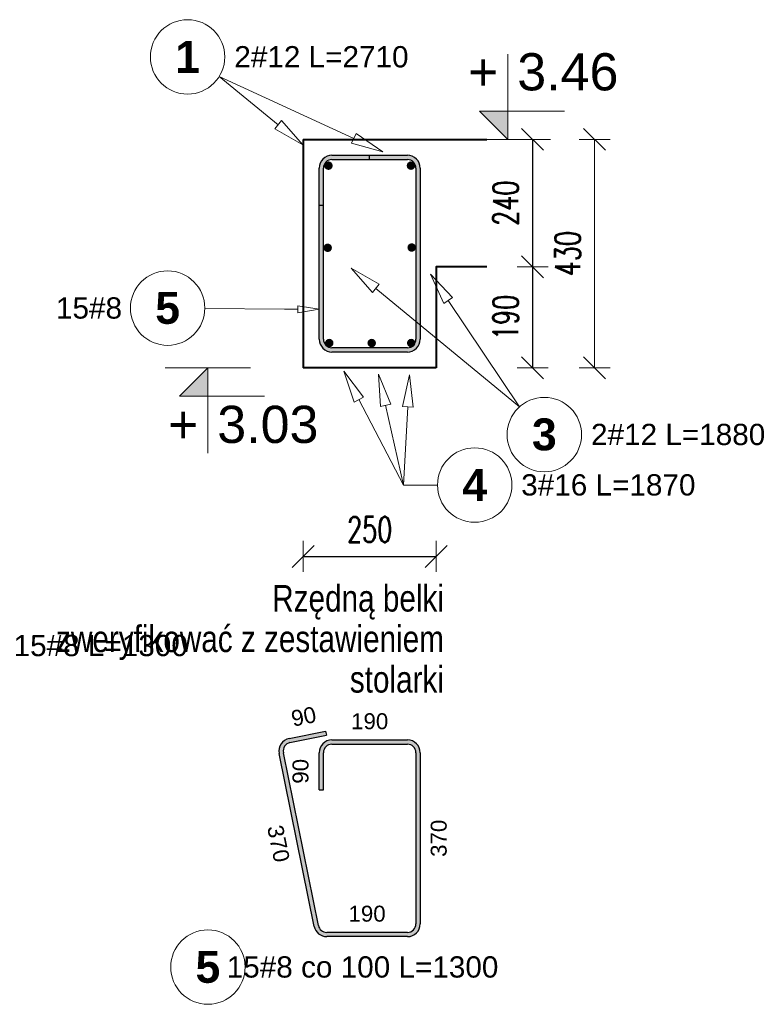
# Model space of a CAD drawing. Extents: x -1474 to 113191, y 0 to 75879.
# Tile 5 of 11: x 91797 to 93190, y 985 to 2837. Entities that reach past the tile are written whole.
import ezdxf
from ezdxf.enums import TextEntityAlignment as Align

# ---------------------------------------------------------------- set-up
doc = ezdxf.new("R2010")
doc.units = 0
doc.header["$LTSCALE"] = 8
doc.header["$MEASUREMENT"] = 0
for name, color, linetype, lineweight in [('P-Opis', 1, 'Continuous', 18), ('P-Wymiar', 254, 'Continuous', 9), ('RCAD_deskowanie', 3, 'Continuous', 40)]:
    doc.layers.add(name, color=color, linetype=linetype, lineweight=lineweight)
for name, color, linetype in [('RCAD_kształt pręta', 7, 'Continuous'), ('RCAD_opis kształtu pręta', 7, 'Continuous'), ('RCAD_opis rozkładu', 7, 'Continuous'), ('RCAD_pręt wyrzucony', 130, 'Continuous'), ('RCAD_pręty punktowe', 7, 'Continuous'), ('RCAD_symbole graficzne', 7, 'Continuous')]:
    doc.layers.add(name, color=color, linetype=linetype)
doc.styles.add('_Fd Opis', font='arial.ttf')
doc.styles.add('ROMANS', font='romans.shx', dxfattribs={"width": 0.7})
doc.styles.add('style1', font='arial.ttf')
doc.styles.add('style3', font='arialbd.ttf')
doc.dimstyles.new('A25', dxfattribs={"dimscale": 27, "dimtxt": 1.75, "dimasz": 0.06, "dimexe": 0, "dimexo": 0, "dimgap": 1, "dimtad": 1, "dimdec": 4, "dimrnd": 0.1, "dimdsep": 46, "dimtxsty": 'ROMANS', "dimblk": '[[[[[[[[', "dimcen": 2, "dimdle": 2, "dimse1": 1, "dimse2": 1, "dimclrd": 256, "dimclrt": 1, "dimadec": 0, "dimazin": 0, "dimtfac": 1, "dimtdec": 4, "dimtix": 1, "dimtmove": 2, "dimatfit": 3, "dimldrblk": '[[[[[[[[', "dimfxl": 0, "dimtvp": 0.6, "dimtolj": 1, "dimlwd": -1, "dimarcsym": 0})

# ---------------------------------------------------------------- blocks, each defined once
blk = doc.blocks.new('[[[[[[[[')
at = {"layer": 'P-Wymiar'}
for p, q in [((-12.72792206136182, -12.72792206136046), (12.72792206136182, 12.72792206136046)), ((1.818989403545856e-12, 18.00000000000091), (1.818989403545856e-12, -18.00000000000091)), ((0, 0), (-4.628327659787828, 0))]:
    blk.add_line(p, q, dxfattribs=at)
blk = doc.blocks.new('*D157')
at = {"layer": 'Defpoints', "color": 0, "transparency": 16777216}
for p in [(92580.44240126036, 2611.592378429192), (92591.48851021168, 2181.592378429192), (92878.4612051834, 2181.592378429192)]:
    blk.add_point(p, dxfattribs=at)
at = {"layer": 'P-Wymiar', "transparency": 16777216}
blk.add_line((92878.4612051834, 2609.972378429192), (92878.4612051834, 2183.212378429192), dxfattribs=at)
at = {"layer": 'P-Wymiar', "transparency": 16777216, "xscale": 1.62, "yscale": 1.62, "zscale": 1.62}
for p, rotation in [((92878.4612051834, 2611.592378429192), 90), ((92878.4612051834, 2181.592378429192), 270)]:
    blk.add_blockref('[[[[[[[[', p, dxfattribs=dict(at, rotation=rotation))
at = {"layer": 'P-Wymiar', "color": 1, "transparency": 16777216, "insert": (92827.8362051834, 2396.592378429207), "char_height": 47.25, "attachment_point": 5, "rotation": 90, "style": 'ROMANS'}
blk.add_mtext('\\A1;430', dxfattribs=at)
blk = doc.blocks.new('*D160')
at = {"transparency": 16777216}
blk.add_line((92761.81635370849, 2609.972378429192), (92761.81635370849, 2373.212378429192), dxfattribs=at)
at = {"layer": 'Defpoints', "color": 0, "transparency": 16777216}
for p in [(92675.52331445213, 2611.592378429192), (92675.52331445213, 2371.592378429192), (92761.81635370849, 2371.592378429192)]:
    blk.add_point(p, dxfattribs=at)
at = {"transparency": 16777216, "xscale": 1.62, "yscale": 1.62, "zscale": 1.62}
for p, rotation in [((92761.81635370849, 2611.592378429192), 90), ((92761.81635370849, 2371.592378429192), 270)]:
    blk.add_blockref('[[[[[[[[', p, dxfattribs=dict(at, rotation=rotation))
at = {"color": 1, "transparency": 16777216, "insert": (92711.19135370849, 2491.592378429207), "char_height": 47.25, "attachment_point": 5, "rotation": 90, "style": 'ROMANS'}
blk.add_mtext('\\A1;240', dxfattribs=at)
blk = doc.blocks.new('*D161')
at = {"transparency": 16777216}
blk.add_line((92761.81635370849, 2369.972378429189), (92761.81635370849, 2183.212378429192), dxfattribs=at)
at = {"layer": 'Defpoints', "color": 0, "transparency": 16777216}
for p in [(92761.81635370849, 2371.592378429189), (92580.44240126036, 2181.592378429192), (92761.81635370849, 2181.592378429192)]:
    blk.add_point(p, dxfattribs=at)
at = {"transparency": 16777216, "xscale": 1.62, "yscale": 1.62, "zscale": 1.62}
for p, rotation in [((92761.81635370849, 2371.592378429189), 90), ((92761.81635370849, 2181.592378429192), 270)]:
    blk.add_blockref('[[[[[[[[', p, dxfattribs=dict(at, rotation=rotation))
at = {"color": 1, "transparency": 16777216, "insert": (92711.19135370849, 2276.592378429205), "char_height": 47.25, "attachment_point": 5, "rotation": 90, "style": 'ROMANS'}
blk.add_mtext('\\A1;190', dxfattribs=at)
blk = doc.blocks.new('*D162')
at = {"transparency": 16777216}
blk.add_line((92332.06240126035, 1827.076340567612), (92578.82240126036, 1827.076340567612), dxfattribs=at)
at = {"layer": 'Defpoints', "color": 0, "transparency": 16777216}
for p in [(92330.44240126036, 2181.592378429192), (92580.44240126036, 2181.592378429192), (92580.44240126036, 1827.076340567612)]:
    blk.add_point(p, dxfattribs=at)
at = {"transparency": 16777216, "xscale": 1.62, "yscale": 1.62, "zscale": 1.62, "rotation": 180}
blk.add_blockref('[[[[[[[[', (92330.44240126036, 1827.076340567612), dxfattribs=at)
at = {"transparency": 16777216, "xscale": 1.62, "yscale": 1.62, "zscale": 1.62}
blk.add_blockref('[[[[[[[[', (92580.44240126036, 1827.076340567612), dxfattribs=at)
at = {"color": 1, "transparency": 16777216, "insert": (92455.44240126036, 1877.701340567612), "char_height": 47.25, "attachment_point": 5, "style": 'ROMANS'}
blk.add_mtext('\\A1;250', dxfattribs=at)

msp = doc.modelspace()

# ---------------------------------------------------------------- hatches: boundary and pattern name
h = msp.add_hatch(color=1)
edge = h.paths.add_edge_path(flags=0)
edge.add_arc((92376.44240126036, 2407.590632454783), 8, 0, 360, ccw=False)
h = msp.add_hatch(color=1)
edge = h.paths.add_edge_path(flags=0)
edge.add_arc((92534.44240126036, 2408.141759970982), 8, 0, 360, ccw=False)
at = {"layer": 'RCAD_kształt pręta'}
h = msp.add_hatch(color=4, dxfattribs=at)
edge = h.paths.add_edge_path(flags=0)
edge.add_line((92384.44240126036, 2581.592378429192), (92384.44240126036, 2573.592378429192))
edge.add_arc((92384.44240126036, 2557.592378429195), 15.99999999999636, 89.99999999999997, 180.000000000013)
edge.add_line((92368.44240126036, 2557.592378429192), (92360.44240126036, 2557.592378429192))
edge.add_arc((92384.44240126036, 2557.592378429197), 23.999999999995, 450, 540.0000000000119, ccw=False)
h = msp.add_hatch(color=4, dxfattribs=at)
edge = h.paths.add_edge_path(flags=0)
edge.add_line((92384.44240126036, 2581.592378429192), (92384.44240126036, 2573.592378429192))
edge.add_arc((92384.44240126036, 2557.592378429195), 15.99999999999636, 89.99999999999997, 180.000000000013)
edge.add_line((92368.44240126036, 2557.592378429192), (92360.44240126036, 2557.592378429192))
edge.add_arc((92384.44240126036, 2557.592378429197), 23.999999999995, 450, 540.0000000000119, ccw=False)
for points in [[(92384.44240126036, 2573.592378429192), (92384.44240126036, 2581.592378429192), (92526.44240126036, 2581.592378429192), (92526.44240126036, 2573.592378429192)], [(92384.44240126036, 2573.592378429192), (92384.44240126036, 2581.592378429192), (92454.44240126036, 2581.592378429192), (92454.44240126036, 2573.592378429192)], [(92368.44240126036, 2487.592378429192), (92360.44240126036, 2487.592378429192), (92360.44240126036, 2557.592378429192), (92368.44240126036, 2557.592378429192)], [(92368.44240126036, 2235.592378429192), (92360.44240126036, 2235.592378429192), (92360.44240126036, 2557.592378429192), (92368.44240126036, 2557.592378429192)], [(92542.44240126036, 2557.592378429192), (92550.44240126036, 2557.592378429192), (92550.44240126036, 2235.592378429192), (92542.44240126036, 2235.592378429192)], [(92526.44240126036, 2219.592378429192), (92526.44240126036, 2211.592378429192), (92384.44240126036, 2211.592378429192), (92384.44240126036, 2219.592378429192)]]:
    msp.add_hatch(color=4, dxfattribs=at).paths.add_polyline_path(points, flags=0)
h = msp.add_hatch(color=4, dxfattribs=at)
edge = h.paths.add_edge_path(flags=0)
edge.add_line((92550.44240126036, 2557.592378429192), (92542.44240126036, 2557.592378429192))
edge.add_arc((92526.44240126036, 2557.592378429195), 16, -1.302755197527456e-11, 90)
edge.add_line((92526.44240126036, 2573.592378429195), (92526.44240126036, 2581.592378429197))
edge.add_arc((92526.44240126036, 2557.592378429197), 24, 359.99999999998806, 450, ccw=False)
h = msp.add_hatch(color=4, dxfattribs=at)
edge = h.paths.add_edge_path(flags=0)
edge.add_line((92360.44240126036, 2235.592378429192), (92368.44240126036, 2235.592378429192))
edge.add_arc((92384.44240126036, 2235.592378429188), 16, 179.999999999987, 270)
edge.add_line((92384.44240126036, 2219.592378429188), (92384.44240126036, 2211.592378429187))
edge.add_arc((92384.44240126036, 2235.592378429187), 24, 539.9999999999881, 630, ccw=False)
h = msp.add_hatch(color=4, dxfattribs=at)
edge = h.paths.add_edge_path(flags=0)
edge.add_line((92526.44240126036, 2211.592378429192), (92526.44240126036, 2219.592378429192))
edge.add_arc((92526.44240126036, 2235.592378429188), 15.99999999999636, -89.99999999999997, 1.305299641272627e-11)
edge.add_line((92542.44240126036, 2235.592378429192), (92550.44240126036, 2235.592378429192))
edge.add_arc((92526.44240126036, 2235.592378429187), 23.999999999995, 270, 360.000000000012, ccw=False)
at = {"layer": 'RCAD_pręt wyrzucony'}
h = msp.add_hatch(color=4, dxfattribs=at)
edge = h.paths.add_edge_path(flags=0)
edge.add_line((92303.89826414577, 1484.589648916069), (92305.48761879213, 1476.74911629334))
edge.add_arc((92308.66632808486, 1461.068051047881), 16, -258.5408440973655, -168.5408440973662)
edge.add_line((92292.9852628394, 1457.889341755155), (92285.14473021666, 1456.299987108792))
edge.add_arc((92308.66632808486, 1461.068051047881), 24, 101.4591559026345, 191.4591559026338, ccw=False)
for points in [[(92305.48761879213, 1476.749116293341), (92303.89826414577, 1484.589648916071), (92372.50292459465, 1498.496502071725), (92374.09227924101, 1490.655969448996)], [(92384.44240126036, 1473.834873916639), (92384.44240126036, 1481.834873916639), (92526.44240126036, 1481.834873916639), (92526.44240126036, 1473.834873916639)], [(92358.91329172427, 1132.656164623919), (92351.07275910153, 1131.066809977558), (92285.14473021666, 1456.2999871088), (92292.9852628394, 1457.88934175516)], [(92368.44240126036, 1387.834873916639), (92360.44240126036, 1387.834873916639), (92360.44240126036, 1457.834873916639), (92368.44240126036, 1457.834873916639)], [(92542.44240126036, 1457.834873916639), (92550.44240126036, 1457.834873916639), (92550.44240126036, 1135.834873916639), (92542.44240126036, 1135.834873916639)], [(92526.44240126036, 1119.834873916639), (92526.44240126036, 1111.834873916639), (92374.59435696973, 1111.834873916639), (92374.59435696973, 1119.834873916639)]]:
    msp.add_hatch(color=4, dxfattribs=at).paths.add_polyline_path(points, flags=0)
h = msp.add_hatch(color=4, dxfattribs=at)
edge = h.paths.add_edge_path(flags=0)
edge.add_line((92384.44240126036, 1481.834873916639), (92384.44240126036, 1473.834873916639))
edge.add_arc((92384.44240126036, 1457.834873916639), 16, 90, 180)
edge.add_line((92368.44240126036, 1457.834873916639), (92360.44240126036, 1457.834873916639))
edge.add_arc((92384.44240126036, 1457.834873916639), 24, 450, 540, ccw=False)
h = msp.add_hatch(color=4, dxfattribs=at)
edge = h.paths.add_edge_path(flags=0)
edge.add_line((92550.44240126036, 1457.834873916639), (92542.44240126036, 1457.834873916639))
edge.add_arc((92526.44240126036, 1457.834873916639), 16, -2.544443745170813e-14, 89.99999999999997)
edge.add_line((92526.44240126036, 1473.834873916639), (92526.44240126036, 1481.834873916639))
edge.add_arc((92526.44240126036, 1457.834873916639), 24, 360, 450, ccw=False)
h = msp.add_hatch(color=4, dxfattribs=at)
edge = h.paths.add_edge_path(flags=0)
edge.add_line((92351.07275910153, 1131.066809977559), (92358.91329172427, 1132.656164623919))
edge.add_arc((92374.59435696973, 1135.834873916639), 16, -168.5408440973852, -90.00000000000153)
edge.add_line((92374.59435696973, 1119.834873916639), (92374.59435696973, 1111.834873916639))
edge.add_arc((92374.59435696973, 1135.834873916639), 24, 191.4591559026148, 269.99999999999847, ccw=False)
h = msp.add_hatch(color=4, dxfattribs=at)
edge = h.paths.add_edge_path(flags=0)
edge.add_line((92526.44240126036, 1111.834873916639), (92526.44240126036, 1119.834873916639))
edge.add_arc((92526.44240126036, 1135.834873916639), 16, -90, 0)
edge.add_line((92542.44240126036, 1135.834873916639), (92550.44240126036, 1135.834873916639))
edge.add_arc((92526.44240126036, 1135.834873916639), 24, 270, 360, ccw=False)
at = {"layer": 'RCAD_pręty punktowe'}
h = msp.add_hatch(color=1, dxfattribs=at)
edge = h.paths.add_edge_path(flags=0)
edge.add_arc((92377.83971634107, 2562.109518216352), 8, 0, 360, ccw=False)
h = msp.add_hatch(color=1, dxfattribs=at)
edge = h.paths.add_edge_path(flags=0)
edge.add_arc((92533.04508617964, 2562.109518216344), 8, 0, 360, ccw=False)
h = msp.add_hatch(color=1, dxfattribs=at)
edge = h.paths.add_edge_path(flags=0)
edge.add_arc((92379.31737196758, 2228.435397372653), 8, 0, 360, ccw=False)
h = msp.add_hatch(color=1, dxfattribs=at)
edge = h.paths.add_edge_path(flags=0)
edge.add_arc((92459.22583902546, 2228.435397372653), 8, 0, 360, ccw=False)
h = msp.add_hatch(color=1, dxfattribs=at)
edge = h.paths.add_edge_path(flags=0)
edge.add_arc((92533.52465066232, 2228.435397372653), 8, 0, 360, ccw=False)
at = {"layer": 'RCAD_symbole graficzne'}
for points in [[(92661.95953026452, 2664.925711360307), (92715.29286359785, 2611.592378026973), (92715.29286359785, 2664.925711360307)], [(92097.60694006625, 2128.259045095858), (92150.94027339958, 2181.592378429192), (92150.94027339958, 2128.259045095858)]]:
    msp.add_hatch(color=1, dxfattribs=at).paths.add_polyline_path(points, flags=0)

# ---------------------------------------------------------------- linework, layer by layer
at = {"layer": 'RCAD_deskowanie'}
for points in [[(92330.44240126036, 2611.592378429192), (92675.52331445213, 2611.592378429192)], [(92330.44240126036, 2611.592378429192), (92330.44240126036, 2181.592378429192)], [(92675.52331445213, 2371.592378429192), (92580.44240126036, 2371.592378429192), (92580.44240126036, 2181.592378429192)], [(92580.44240126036, 2181.592378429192), (92330.44240126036, 2181.592378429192)]]:
    msp.add_lwpolyline(points, dxfattribs=at)
at = {"layer": 'RCAD_kształt pręta', "color": 4}
for p, q in [((92384.44240126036, 2581.592378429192), (92526.44240126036, 2581.592378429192)), ((92384.44240126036, 2581.592378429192), (92454.44240126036, 2581.592378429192)), ((92454.44240126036, 2581.592378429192), (92454.44240126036, 2573.592378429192)), ((92360.44240126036, 2487.592378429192), (92360.44240126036, 2557.592378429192)), ((92360.44240126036, 2235.592378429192), (92360.44240126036, 2557.592378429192)), ((92368.44240126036, 2487.592378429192), (92368.44240126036, 2557.592378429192)), ((92368.44240126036, 2235.592378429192), (92368.44240126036, 2557.592378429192)), ((92384.44240126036, 2573.592378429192), (92526.44240126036, 2573.592378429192)), ((92384.44240126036, 2573.592378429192), (92454.44240126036, 2573.592378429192)), ((92542.44240126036, 2557.592378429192), (92542.44240126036, 2235.592378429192)), ((92550.44240126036, 2557.592378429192), (92550.44240126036, 2235.592378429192)), ((92360.44240126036, 2487.592378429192), (92368.44240126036, 2487.592378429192)), ((92526.44240126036, 2219.592378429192), (92384.44240126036, 2219.592378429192)), ((92526.44240126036, 2211.592378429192), (92384.44240126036, 2211.592378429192))]:
    msp.add_line(p, q, dxfattribs=at)
for centre, radius, start, end in [((92384.44240126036, 2557.592378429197), 23.999999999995, 89.99999999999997, 180.0000000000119), ((92384.44240126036, 2557.592378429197), 23.999999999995, 89.99999999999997, 180.0000000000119), ((92526.44240126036, 2557.592378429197), 24, 359.9999999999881, 90), ((92384.44240126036, 2557.592378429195), 15.99999999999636, 89.99999999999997, 180.000000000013), ((92384.44240126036, 2557.592378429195), 15.99999999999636, 89.99999999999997, 180.000000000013), ((92526.44240126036, 2557.592378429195), 16, 359.999999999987, 90), ((92384.44240126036, 2235.592378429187), 24, 179.9999999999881, 270), ((92384.44240126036, 2235.592378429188), 16, 179.999999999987, 270), ((92526.44240126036, 2235.592378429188), 15.99999999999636, 270, 1.305299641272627e-11), ((92526.44240126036, 2235.592378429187), 23.999999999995, 270, 1.197160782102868e-11)]:
    msp.add_arc(centre, radius, start, end, dxfattribs=at)
at = {"layer": 'RCAD_opis kształtu pręta', "color": 8, "lineweight": 0}
for p, q in [((92320.44240126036, 2298.652596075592), (92360.44240126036, 2291.985929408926)), ((92320.44240126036, 2298.652596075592), (92320.44240126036, 2285.319262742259)), ((92295.44240126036, 2291.985929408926), (92145.28431260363, 2293.451171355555)), ((92295.44240126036, 2291.985929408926), (92320.44240126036, 2291.985929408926)), ((92360.44240126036, 2291.985929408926), (92320.44240126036, 2285.319262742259))]:
    msp.add_line(p, q, dxfattribs=at)
msp.add_circle((92075.28764501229, 2294.13419851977), 70, dxfattribs=at)
at = {"layer": 'RCAD_opis rozkładu', "color": 8, "lineweight": 0}
for p, q in [((92172.26930769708, 2729.656737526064), (92283.2191697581, 2639.111079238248)), ((92172.26930769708, 2729.656737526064), (92425.64285834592, 2613.313399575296)), ((92289.54185943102, 2646.858568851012), (92276.89648008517, 2631.363589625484)), ((92329.70410743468, 2601.174941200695), (92276.89648008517, 2631.363589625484)), ((92289.54185943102, 2646.858568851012), (92329.70410743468, 2601.174941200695)), ((92429.81574138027, 2622.401141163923), (92421.46997531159, 2604.225657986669)), ((92429.81574138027, 2622.401141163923), (92480.16930787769, 2588.276101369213)), ((92480.16930787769, 2588.276101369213), (92421.46997531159, 2604.225657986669)), ((92460.60119462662, 2323.467732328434), (92420.70564624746, 2369.3844528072)), ((92420.70564624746, 2369.3844528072), (92473.3365878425, 2338.888813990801)), ((92594.82989218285, 2302.82841369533), (92569.792604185, 2358.26427041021)), ((92569.792604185, 2358.26427041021), (92611.45572203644, 2313.945148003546)), ((92460.60119462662, 2323.467732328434), (92473.3365878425, 2338.888813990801)), ((92737.02884269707, 2108.151137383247), (92466.96889123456, 2331.178273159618)), ((92594.82989218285, 2302.82841369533), (92611.45572203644, 2313.945148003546)), ((92737.02884269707, 2108.151137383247), (92603.14280710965, 2308.386780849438)), ((92426.01716931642, 2117.443825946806), (92407.09899153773, 2175.254746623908)), ((92407.09899153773, 2175.254746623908), (92443.74405289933, 2126.704365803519)), ((92475.60596932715, 2109.138744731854), (92472.29583418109, 2169.876237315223)), ((92472.29583418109, 2169.876237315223), (92495.1256893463, 2113.495409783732)), ((92516.94849086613, 2109.165824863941), (92530.22902259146, 2168.525975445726)), ((92530.22902259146, 2168.525975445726), (92536.9182981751, 2108.067282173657)), ((92426.01716931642, 2117.443825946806), (92443.74405289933, 2126.704365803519)), ((92518.83326269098, 1961.368683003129), (92434.88061110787, 2122.074095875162)), ((92475.60596932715, 2109.138744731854), (92495.1256893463, 2113.495409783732)), ((92518.83326269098, 1961.368683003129), (92485.36582933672, 2111.317077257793)), ((92516.94849086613, 2109.165824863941), (92536.9182981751, 2108.067282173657)), ((92518.83326269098, 1961.368683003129), (92526.93339452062, 2108.616553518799)), ((92518.83326269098, 1961.368683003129), (92583.00041769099, 1961.368683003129))]:
    msp.add_line(p, q, dxfattribs=at)
for centre in [(92112.86752482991, 2766.689536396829), (92783.966412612, 2056.219792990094), (92653.00041769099, 1961.368683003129)]:
    msp.add_circle(centre, 70, dxfattribs=at)
at = {"layer": 'RCAD_pręt wyrzucony', "color": 4}
for p, q in [((92303.89826414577, 1484.589648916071), (92372.50292459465, 1498.496502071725)), ((92305.48761879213, 1476.749116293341), (92374.09227924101, 1490.655969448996)), ((92372.50292459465, 1498.496502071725), (92374.09227924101, 1490.655969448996)), ((92384.44240126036, 1481.834873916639), (92526.44240126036, 1481.834873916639)), ((92384.44240126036, 1473.834873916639), (92526.44240126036, 1473.834873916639)), ((92351.07275910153, 1131.066809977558), (92285.14473021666, 1456.2999871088)), ((92358.91329172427, 1132.656164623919), (92292.9852628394, 1457.88934175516)), ((92360.44240126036, 1387.834873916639), (92360.44240126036, 1457.834873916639)), ((92368.44240126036, 1387.834873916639), (92368.44240126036, 1457.834873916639)), ((92542.44240126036, 1457.834873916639), (92542.44240126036, 1135.834873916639)), ((92550.44240126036, 1457.834873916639), (92550.44240126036, 1135.834873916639)), ((92360.44240126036, 1387.834873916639), (92368.44240126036, 1387.834873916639)), ((92526.44240126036, 1119.834873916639), (92374.59435696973, 1119.834873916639)), ((92526.44240126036, 1111.834873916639), (92374.59435696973, 1111.834873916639))]:
    msp.add_line(p, q, dxfattribs=at)
at = {"layer": 'RCAD_pręt wyrzucony', "color": 8, "lineweight": 0}
msp.add_circle((92151.04996162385, 1054.555080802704), 70, dxfattribs=at)
at = {"layer": 'RCAD_pręt wyrzucony', "color": 4}
for centre, radius, start, end in [((92308.66632808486, 1461.068051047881), 24, 101.4591559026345, 191.4591559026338), ((92384.44240126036, 1457.834873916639), 24, 90, 180), ((92526.44240126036, 1457.834873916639), 24, 0, 89.99999999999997), ((92308.66632808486, 1461.068051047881), 16, 101.4591559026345, 191.4591559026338), ((92384.44240126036, 1457.834873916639), 16, 90, 180), ((92526.44240126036, 1457.834873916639), 16, 0, 89.99999999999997), ((92374.59435696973, 1135.834873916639), 24, 191.4591559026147, 269.9999999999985), ((92374.59435696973, 1135.834873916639), 16, 191.4591559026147, 269.9999999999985), ((92526.44240126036, 1135.834873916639), 16, 270, 0), ((92526.44240126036, 1135.834873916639), 24, 270, 0)]:
    msp.add_arc(centre, radius, start, end, dxfattribs=at)
at = {"layer": 'RCAD_symbole graficzne', "color": 1, "lineweight": 0}
for p, q in [((92715.29286359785, 2611.592378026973), (92715.29286359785, 2771.592378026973)), ((92821.95953026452, 2664.925711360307), (92661.95953026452, 2664.925711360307)), ((92661.95953026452, 2664.925711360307), (92715.29286359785, 2611.592378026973)), ((92795.29286359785, 2611.592378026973), (92635.29286359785, 2611.592378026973)), ((92230.94027339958, 2181.592378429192), (92070.94027339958, 2181.592378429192)), ((92097.60694006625, 2128.259045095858), (92150.94027339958, 2181.592378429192)), ((92150.94027339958, 2181.592378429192), (92150.94027339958, 2021.592378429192)), ((92257.60694006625, 2128.259045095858), (92097.60694006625, 2128.259045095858))]:
    msp.add_line(p, q, dxfattribs=at)

# ---------------------------------------------------------------- texts
at = {"layer": 'P-Opis', "insert": (92595.12662530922, 1773.323236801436), "char_height": 50, "attachment_point": 3, "line_spacing_factor": 0.9142857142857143, "style": '_Fd Opis'}
msp.add_mtext('{\\W0.8;Rzędną belki \\Pzweryfikować z zestawieniem \\Pstolarki}', dxfattribs=at)
at = {"layer": 'RCAD_opis kształtu pręta', "color": 1, "attachment_point": 5}
for s, insert, char_height, style in [('15#8  ', (91927.40224255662, 2294.13419851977), 40, 'style1'), ('5', (92075.28764501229, 2294.13419851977), 60, 'style3')]:
    msp.add_mtext(s, dxfattribs=dict(at, insert=insert, char_height=char_height, style=style))
at = {"layer": 'RCAD_opis rozkładu', "color": 1, "char_height": 60, "attachment_point": 5, "style": 'style3'}
for s, insert in [('1', (92112.86752482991, 2766.689536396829)), ('3', (92783.966412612, 2056.219792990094)), ('4', (92653.00041769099, 1961.368683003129))]:
    msp.add_mtext(s, dxfattribs=dict(at, insert=insert))
at = {"layer": 'RCAD_opis rozkładu', "color": 2, "char_height": 40, "attachment_point": 5, "style": 'style1'}
for s, insert in [('2#12 L=2710', (92364.6410582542, 2766.689536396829)), ('2#12 L=1880', (93035.7399460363, 2056.219792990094)), ('3#16 L=1870', (92904.4192444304, 1961.368683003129)), ('15#8 L=1300', (91949.41011005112, 1659.193901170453))]:
    msp.add_mtext(s, dxfattribs=dict(at, insert=insert))
at = {"layer": 'RCAD_pręt wyrzucony', "color": 1, "char_height": 30, "attachment_point": 5, "style": 'style1'}
for s, insert, rotation in [('90', (92331.24716779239, 1525.845405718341), 11.459155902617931), ('90', (92325.44240126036, 1422.834873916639), 90), ('370', (92283.80641443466, 1286.729971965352), 281.4591559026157), ('370', (92585.44240126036, 1296.834873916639), 90)]:
    msp.add_mtext(s, dxfattribs=dict(at, insert=insert, rotation=rotation))
at = {"layer": 'RCAD_pręt wyrzucony', "color": 1, "attachment_point": 5}
for s, insert, char_height, style in [('190', (92455.44240126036, 1516.834873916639), 30, 'style1'), ('190', (92450.51837911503, 1154.834873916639), 30, 'style1'), ('5', (92151.04996162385, 1054.555080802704), 60, 'style3')]:
    msp.add_mtext(s, dxfattribs=dict(at, insert=insert, char_height=char_height, style=style))
at = {"layer": 'RCAD_pręt wyrzucony', "color": 2, "insert": (92442.01039818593, 1054.555080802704), "char_height": 40, "attachment_point": 5, "style": 'style1'}
msp.add_mtext('15#8 co 100 L=1300', dxfattribs=at)
at = {"layer": 'RCAD_symbole graficzne', "color": 2, "style": 'style1'}
msp.add_text('+', height=70, dxfattribs=at).set_placement((92697.51508582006, 2682.703489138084), align=Align.BOTTOM_RIGHT)
msp.add_text('3.46 ', height=70, dxfattribs=at).set_placement((92733.07064137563, 2682.703489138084), align=Align.BOTTOM_LEFT)
msp.add_text('3.03 ', height=70, dxfattribs=at).set_placement((92168.71805117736, 2110.48126731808), align=Align.TOP_LEFT)
msp.add_text('+', height=70, dxfattribs=at).set_placement((92133.1624956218, 2110.48126731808), align=Align.TOP_RIGHT)

# ---------------------------------------------------------------- dimensions: what is measured, and where the dimension line sits
for base, p1, p2, picture, middle in [((92761.81635370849, 2371.592378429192), (92675.52331445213, 2611.592378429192), (92675.52331445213, 2371.592378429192), '*D160', (92711.19135370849, 2491.592378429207)), ((92761.81635370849, 2181.592378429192), (92761.81635370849, 2371.592378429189), (92580.44240126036, 2181.592378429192), '*D161', (92711.19135370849, 2276.592378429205))]:
    dim = msp.add_linear_dim(base=base, p1=p1, p2=p2, angle=90, dimstyle='A25', override={"dimfxl": 0.18, "dimfxlon": 1})
    dim.commit()
    dim.dimension.update_dxf_attribs({"geometry": picture, "text_midpoint": middle})
dim = msp.add_linear_dim(base=(92580.44240126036, 1827.076340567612), p1=(92330.44240126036, 2181.592378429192), p2=(92580.44240126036, 2181.592378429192), dimstyle='A25', override={"dimfxl": 0.18, "dimfxlon": 1})
dim.commit()
dim.dimension.update_dxf_attribs({"geometry": '*D162', "text_midpoint": (92455.44240126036, 1877.701340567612)})
at = {"layer": 'P-Wymiar'}
dim = msp.add_linear_dim(base=(92878.4612051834, 2181.592378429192), p1=(92580.44240126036, 2611.592378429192), p2=(92591.48851021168, 2181.592378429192), angle=90, dimstyle='A25', override={"dimfxl": 0.18, "dimfxlon": 1}, dxfattribs=at)
dim.commit()
dim.dimension.update_dxf_attribs({"geometry": '*D157', "text_midpoint": (92827.8362051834, 2396.592378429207)})

doc.saveas('drawing.dxf')
